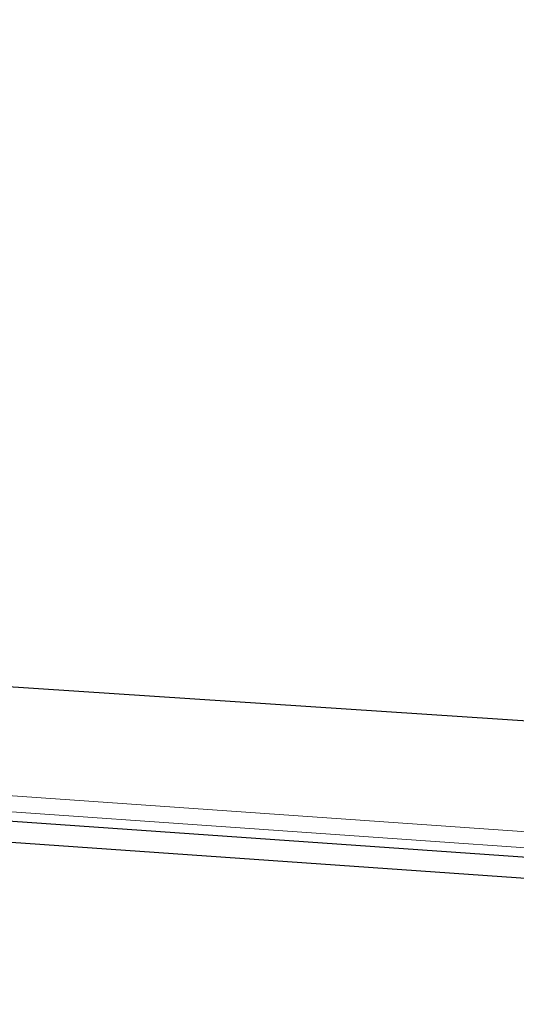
# Model space of a CAD drawing. Header units: metres. Extents: x 63115 to 703450, y -261936 to -53969.
# Tile 71 of 256: x 161246 to 161430, y -144142 to -143777. Entities that reach past the tile are written whole.
import ezdxf

# ---------------------------------------------------------------- set-up
doc = ezdxf.new("R2010")
doc.units = ezdxf.units.M
doc.layers.add('_01Hulplijnen', color=6, linetype='Continuous', plot=False)
for name, color, linetype in [('_02Binnenwanden', 2, 'Continuous'), ('_03-PROJECTION', 1, 'Continuous'), ('LAYER98', 7, 'Continuous')]:
    doc.layers.add(name, color=color, linetype=linetype)

# ---------------------------------------------------------------- blocks, each defined once
blk = doc.blocks.new('ruit_950x8')
at = {"layer": '_01Hulplijnen'}
blk.add_lwpolyline([(0, 0), (950, 0), (950, 8), (0, 8)], close=True, dxfattribs=at)
blk = doc.blocks.new('schuco ruit')
at = {"layer": 'LAYER98', "color": 2, "linetype": 'Continuous', "lineweight": 9}
for points in [[(888.83, 12.5), (82.85, 12.5)], [(888.83, 12.5), (82.85, 12.5)], [(888.83, 6.5), (82.85, 6.5)]]:
    blk.add_lwpolyline(points, dxfattribs=at)
blk = doc.blocks.new('pui_02')
at = {"layer": '_01Hulplijnen'}
blk.add_lwpolyline([(-3683.24, -2153.99), (-2813.27, -2519.63), (-1888.23, -2684.24), (-1593.73, -2716.68), (0, -2821.9)], dxfattribs=at)
at = {"layer": '_01Hulplijnen', "xscale": -1, "rotation": 356}
blk.add_blockref('ruit_950x8', (-0.56, -2882.91), dxfattribs=at)
at = {"layer": '_03-PROJECTION', "xscale": -1, "rotation": 355.9999999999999}
blk.add_blockref('schuco ruit', (1.58, -2878.23), dxfattribs=at)

msp = doc.modelspace()

# ---------------------------------------------------------------- block references
at = {"layer": '_02Binnenwanden'}
msp.add_blockref('pui_02', (162099.37, -141258.61), dxfattribs=at)

doc.saveas('drawing.dxf')
